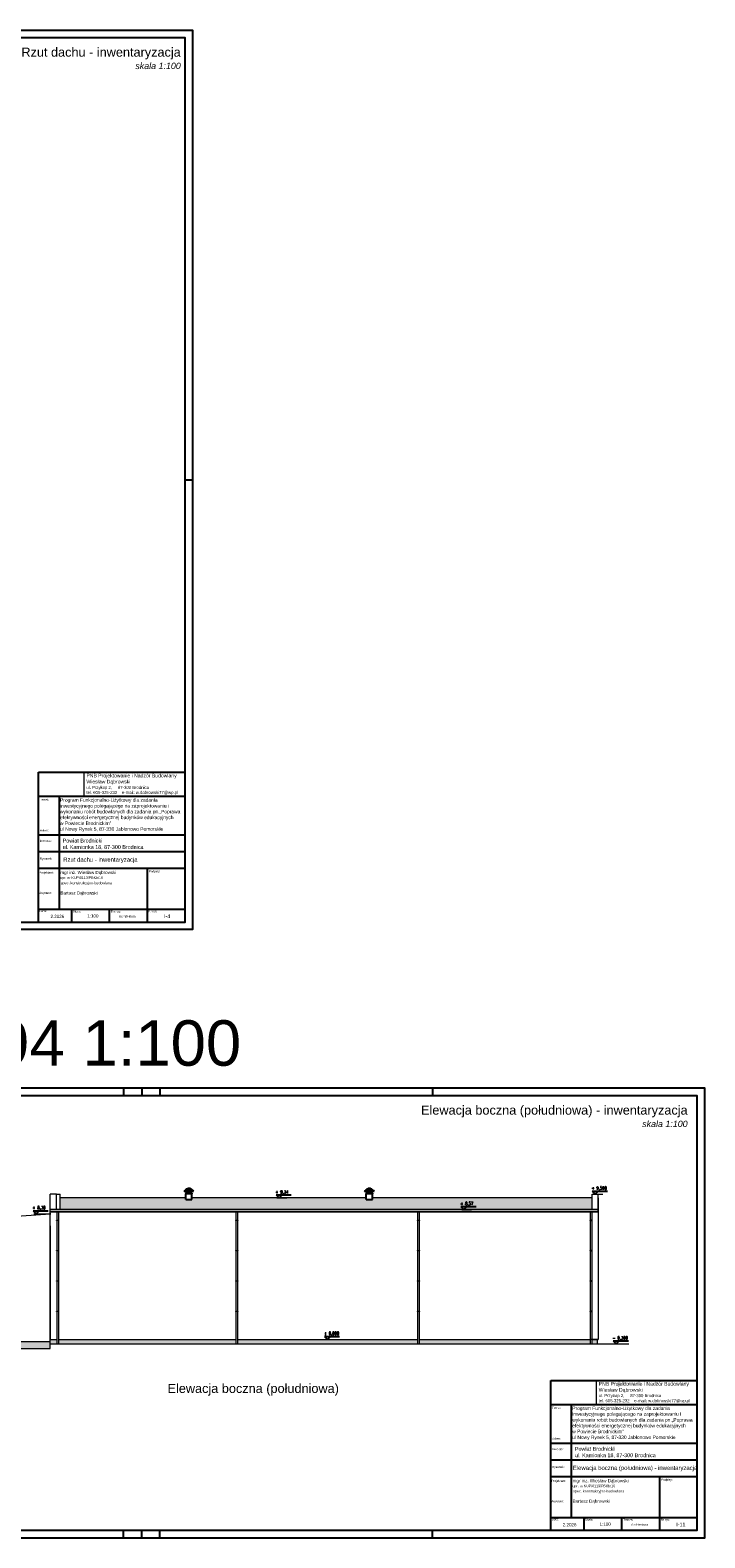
# Model space of a CAD drawing. Header units: millimetres. Extents: x 64838 to 107664, y -36848 to 0.
# Tile 109 of 109: x 103207 to 107664, y -36848 to -26891. Entities that reach past the tile are written whole.
import ezdxf
from ezdxf.enums import TextEntityAlignment as Align

# ---------------------------------------------------------------- set-up
doc = ezdxf.new("R2010")
doc.units = ezdxf.units.MM
doc.layers.add('-TABELKA', color=2, linetype='Continuous')
doc.layers.add('e-cad_opisy', color=7, linetype='Continuous')
for name, color, linetype, lineweight in [('OPIS', 7, 'Continuous', 5), ('opisy', 235, 'Continuous', 0), ('wymiar', 1, 'Continuous', 9)]:
    doc.layers.add(name, color=color, linetype=linetype, lineweight=lineweight)
doc.styles.add('ARIAL', font='arial.ttf')
doc.styles.add('e-cad_1', font='simplex.shx', dxfattribs={"width": 0.8})
doc.styles.get("Standard").update_dxf_attribs({"font": 'arial.ttf'})
picture_1 = doc.add_image_def('image1.jpg', size_in_pixel=(163, 86))

# ---------------------------------------------------------------- blocks, each defined once
blk = doc.blocks.new('A1_poziom')
at = {"ltscale": 0.8}
for p, q in [((210, 589), (210, 594)), ((345.5, 589), (345.5, 594)), ((481, 589), (481, 594)), ((661, 589), (661, 594)), ((210, 0), (210, 5)), ((345.5, 0), (345.5, 5)), ((481, 0), (481, 5)), ((661, 0), (661, 5))]:
    blk.add_line(p, q, dxfattribs=at)
for points in [[(0, 0), (0, 297), (25, 297), (25, 594), (841, 594), (841, 0)], [(30, 5), (836, 5), (836, 589), (30, 589)]]:
    blk.add_lwpolyline(points, close=True)
blk.add_lwpolyline([(836, 297), (841, 297)])
blk = doc.blocks.new('e-cad_kota_3')
blk.add_line((-2, 2), (8, 2))
blk.add_lwpolyline([(-2, 2), (0, 0), (2, 2)])
at = {"style": 'e-cad_1', "width": 0.8}
blk.add_attdef('ZNAK', text='', height=2, dxfattribs=at).set_placement((-0.5, 3), align=Align.RIGHT)
blk.add_attdef('RZEDNA', (0.8, 3), '', height=2, dxfattribs=at)

msp = doc.modelspace()

# ---------------------------------------------------------------- hatches: boundary and pattern name
at = {"layer": 'OPIS', "ltscale": 4}
h = msp.add_hatch(dxfattribs=at)
h.set_pattern_fill('AR-SAND', color=254, scale=0.1)
h.paths.add_polyline_path([(103405.65, -34679.81), (103405.65, -34603.21), (104235.12, -34603.21), (104235.11, -34614.24), (104275.04, -34614.24), (104275.05, -34603.21), (104851.15, -34603.21), (105427.24, -34603.21), (105427.23, -34614.24), (105467.16, -34614.24), (105467.17, -34603.21), (106919.65, -34603.21), (106919.65, -34679.81), (106072.29, -34679.81), (106092.29, -34659.81), (106052.29, -34659.81), (106072.29, -34679.81)])
h.paths.add_polyline_path([(106074.34, -34620.05), (106074.34, -34655.76), (106135.01, -34655.76), (106135.01, -34620.05)], flags=24)
h.paths.add_polyline_path([(106063.01, -34648.38), (106063.01, -34674.09), (106085.29, -34674.09), (106085.29, -34648.38)], flags=24)
at = {"layer": 'OPIS', "linetype": 'Continuous', "lineweight": 13}
h = msp.add_hatch(dxfattribs=at)
h.set_pattern_fill('AR-BRSTD', color=9, scale=0.1)
h.paths.add_polyline_path([(103339.65, -35597.13), (103339.65, -35552.13), (102499.65, -35552.13), (102499.65, -35597.13)])
h.paths.add_polyline_path([(105765.32, -35567.13), (105765.32, -35537.13), (104577.09, -35537.13), (104577.08, -35567.13)])
h.paths.add_polyline_path([(104565.32, -35567.13), (104565.32, -35537.13), (103393.91, -35537.13), (103393.91, -35567.13)])
h.paths.add_polyline_path([(106905.38, -35567.13), (106905.38, -35537.13), (105777.09, -35537.13), (105777.08, -35567.13)])
h.paths.add_polyline_path([(103382.15, -35567.13), (103382.15, -35537.13), (103339.65, -35537.13), (103339.65, -35567.13)])
h.paths.add_polyline_path([(106952.65, -35567.13), (106952.65, -35537.13), (106917.15, -35537.13), (106917.15, -35567.13)])

# ---------------------------------------------------------------- linework, layer by layer
at = {"layer": '-TABELKA', "color": 7}
for p, q in [((103261.92, -32781.02), (103261.92, -31791.54)), ((103261.92, -31791.54), (104229.55, -31791.54)), ((103261.92, -31949.93), (104229.55, -31949.93)), ((103261.92, -31949.93), (104229.55, -31949.93)), ((103399.47, -32695.98), (103399.47, -31949.93)), ((103261.92, -32205.72), (104229.55, -32205.72)), ((103261.92, -32315.85), (104229.55, -32315.85)), ((103261.92, -32425.85), (104229.55, -32425.85)), ((103979.55, -32425.85), (103979.55, -32781.02)), ((103261.92, -32695.98), (104229.55, -32695.98)), ((103479.55, -32695.98), (103479.55, -32781.02)), ((103729.55, -32695.98), (103729.55, -32781.02)), ((103261.92, -32781.02), (104229.55, -32781.02)), ((106646.02, -36797.82), (106646.02, -35808.34)), ((106646.02, -35808.34), (107613.65, -35808.34)), ((106646.02, -35966.73), (107613.65, -35966.73)), ((106646.02, -35966.73), (107613.65, -35966.73)), ((106783.57, -36712.78), (106783.57, -35966.73)), ((106646.02, -36222.52), (107613.65, -36222.52)), ((106646.02, -36332.65), (107613.65, -36332.65)), ((106646.02, -36442.65), (107613.65, -36442.65)), ((107363.65, -36442.65), (107363.65, -36797.82)), ((106646.02, -36712.78), (107613.65, -36712.78)), ((106863.65, -36712.78), (106863.65, -36797.82)), ((107113.65, -36712.78), (107113.65, -36797.82)), ((106646.02, -36797.82), (107613.65, -36797.82))]:
    msp.add_line(p, q, dxfattribs=at)
for p, q in [((104238.02, -34545.96), (104231.31, -34551.78)), ((104238.66, -34545.51), (104238.65, -34545.52)), ((104271.54, -34545.55), (104238.65, -34545.52)), ((104272.16, -34545.99), (104278.86, -34551.83)), ((105430.14, -34545.96), (105423.43, -34551.78)), ((105430.78, -34545.51), (105430.77, -34545.52)), ((105463.66, -34545.55), (105430.77, -34545.52)), ((105464.28, -34545.99), (105470.98, -34551.83)), ((104223.5, -34560.63), (104227.98, -34554.25)), ((104286.66, -34560.69), (104223.5, -34560.63)), ((104281.5, -34553.54), (104228.68, -34553.48)), ((104234.36, -34560.74), (104234.45, -34560.69)), ((104236.58, -34564.59), (104234.36, -34560.74)), ((104234.45, -34560.69), (104234.54, -34560.64)), ((104241.08, -34572.2), (104234.45, -34560.69)), ((104236.67, -34564.54), (104234.45, -34560.69)), ((104235.11, -34614.24), (104235.13, -34575.26)), ((104235.11, -34614.24), (104275.04, -34614.24)), ((104235.13, -34572.2), (104235.12, -34575.26)), ((104275, -34575.3), (104235.12, -34575.26)), ((104275, -34575.3), (104235.12, -34575.26)), ((104275.01, -34572.24), (104235.13, -34572.2)), ((104238.2, -34571.32), (104238.19, -34575.97)), ((104266.58, -34560.67), (104243.58, -34560.65)), ((104269.05, -34572.23), (104275.71, -34560.73)), ((104271.94, -34571.35), (104271.94, -34576.01)), ((104275.01, -34572.24), (104275, -34575.3)), ((104275.04, -34614.24), (104275.08, -34575.3)), ((104275.71, -34560.73), (104275.62, -34560.68)), ((104286.66, -34560.69), (104282.2, -34554.3)), ((105415.62, -34560.63), (105420.1, -34554.25)), ((105478.78, -34560.69), (105415.62, -34560.63)), ((105473.62, -34553.54), (105420.8, -34553.48)), ((105426.48, -34560.74), (105426.57, -34560.69)), ((105428.7, -34564.59), (105426.48, -34560.74)), ((105426.57, -34560.69), (105426.66, -34560.64)), ((105433.2, -34572.2), (105426.57, -34560.69)), ((105428.79, -34564.54), (105426.57, -34560.69)), ((105427.23, -34614.24), (105427.24, -34575.26)), ((105427.23, -34614.24), (105467.16, -34614.24)), ((105427.25, -34572.2), (105427.24, -34575.26)), ((105467.12, -34575.3), (105427.24, -34575.26)), ((105467.12, -34575.3), (105427.24, -34575.26)), ((105467.13, -34572.24), (105427.25, -34572.2)), ((105430.32, -34571.32), (105430.31, -34575.97)), ((105458.7, -34560.67), (105435.7, -34560.65)), ((105461.17, -34572.23), (105467.83, -34560.73)), ((105464.06, -34571.35), (105464.06, -34576.01)), ((105467.13, -34572.24), (105467.12, -34575.3)), ((105467.16, -34614.24), (105467.2, -34575.3)), ((105467.83, -34560.73), (105467.74, -34560.68)), ((105478.78, -34560.69), (105474.32, -34554.3))]:
    msp.add_line(p, q)
for centre, radius, start, end in [((104240.64, -34548.97), 3.99, 108.970566, 130.933202), ((104237.32, -34538.78), 6.73, 287.452261, 301.351801), ((104255.09, -34568.32), 27.75, 58.939612, 120.944724), ((104273.35, -34538.01), 7.64, 238.939612, 250.91377), ((104269.55, -34549), 3.99, 48.951134, 70.91377), ((105432.76, -34548.97), 3.99, 108.970566, 130.933202), ((105429.44, -34538.78), 6.73, 287.452261, 301.351801), ((105447.21, -34568.32), 27.75, 58.939612, 120.944724), ((105465.47, -34538.01), 7.64, 238.939612, 250.91377), ((105461.67, -34549), 3.99, 48.951134, 70.91377), ((104231.24, -34556.54), 3.99, 115.091502, 144.942168), ((104226.31, -34546.01), 7.64, 295.091502, 310.933202), ((104283.88, -34546.06), 7.64, 228.951134, 244.792835), ((104278.93, -34556.58), 3.99, 34.942168, 64.792835), ((105423.36, -34556.54), 3.99, 115.091502, 144.942168), ((105418.43, -34546.01), 7.64, 295.091502, 310.933202), ((105476, -34546.06), 7.64, 228.951134, 244.792835), ((105471.05, -34556.58), 3.99, 34.942168, 64.792835)]:
    msp.add_arc(centre, radius, start, end)
at = {"layer": 'e-cad_opisy', "ltscale": 4}
for points in [[(101723.65, -36847.82), (107663.65, -36847.82), (107663.65, -33877.82), (101973.65, -33877.82), (101973.65, -33877.82), (101723.65, -33877.82), (101723.65, -36847.82)], [(102023.65, -36797.82), (107613.65, -36797.82), (107613.65, -33927.82), (102023.65, -33927.82), (102023.65, -36797.82)], [(103823.65, -33877.82), (103823.65, -33927.82)], [(103943.65, -33877.82), (103943.65, -33927.82)], [(104063.65, -33877.82), (104063.65, -33927.82)], [(105863.65, -33877.82), (105863.65, -33927.82)], [(103823.65, -36847.82), (103823.65, -36797.82)], [(103943.65, -36847.82), (103943.65, -36797.82)], [(104063.65, -36847.82), (104063.65, -36797.82)], [(105863.65, -36847.82), (105863.65, -36797.82)]]:
    msp.add_lwpolyline(points, dxfattribs=at)
at = {"layer": 'OPIS'}
for p, q in [((103339.65, -35597.13), (103339.65, -34578.15)), ((103339.65, -34697.88), (103339.65, -34578.15)), ((103379.65, -34578.15), (103339.65, -34578.15)), ((103379.65, -34679.81), (103379.65, -34578.15)), ((103379.65, -34578.15), (103405.65, -34578.15)), ((103405.65, -34679.81), (103405.65, -34578.15)), ((104235.12, -34603.21), (103405.65, -34603.21)), ((105427.24, -34603.21), (104275.05, -34603.21)), ((104836.15, -34603.21), (104901.15, -34603.21)), ((106919.65, -34603.21), (105467.17, -34603.21)), ((106919.65, -34578.15), (106959.65, -34578.15)), ((106919.65, -34679.81), (106919.65, -34578.15)), ((106924.65, -34578.15), (106989.65, -34578.15)), ((106959.65, -34697.88), (106959.65, -34578.15)), ((106959.65, -34603.08), (106959.65, -35537.13)), ((102499.65, -34766.06), (103339.65, -34707.26)), ((103231.47, -34707.26), (103339.65, -34707.26)), ((106959.65, -34679.81), (103339.65, -34679.81)), ((106959.65, -34692.12), (103339.65, -34692.12)), ((106959.65, -34697.85), (103339.65, -34697.85)), ((103339.65, -34703.47), (103339.65, -34713.47)), ((103339.65, -34703.47), (103339.65, -34713.47)), ((103339.65, -35554.58), (103339.65, -34705.86)), ((103339.65, -35537.13), (103339.65, -34713.47)), ((103382.15, -34697.85), (103382.15, -34722.65)), ((103382.15, -34722.65), (103382.15, -35567.13)), ((103394.11, -34728.5), (103393.91, -35567.13)), ((103394.13, -34697.85), (103394.12, -34728.49)), ((104565.32, -34697.85), (104565.32, -34722.65)), ((104565.32, -34722.65), (104565.32, -35567.13)), ((104577.28, -34728.5), (104577.08, -35567.13)), ((104577.3, -34697.85), (104577.29, -34728.49)), ((105765.32, -34697.85), (105765.32, -34722.65)), ((105765.32, -34722.65), (105765.32, -35567.13)), ((105777.28, -34728.5), (105777.08, -35567.13)), ((105777.3, -34697.85), (105777.29, -34728.49)), ((106057.29, -34679.81), (106122.29, -34679.81)), ((106905.16, -34697.85), (106905.17, -34728.49)), ((106905.18, -34728.5), (106905.38, -35567.13)), ((106917.15, -34697.85), (106917.15, -34722.65)), ((106917.15, -34722.65), (106917.15, -35567.13)), ((106959.65, -34703.47), (106959.65, -34713.47)), ((103339.65, -34788.23), (103339.65, -35537.13)), ((103339.65, -35537.13), (103382.15, -35537.13)), ((103393.91, -35537.13), (104565.32, -35537.13)), ((104577.09, -35537.13), (105765.32, -35537.13)), ((105156.2, -35537.13), (105221.2, -35537.13)), ((105777.09, -35537.13), (106905.38, -35537.13)), ((106959.65, -35537.13), (106909.65, -35537.13)), ((106917.15, -35537.13), (106959.65, -35537.13)), ((106952.65, -35537.13), (106952.65, -35567.13)), ((102264.91, -35597.13), (103339.65, -35597.13)), ((102499.65, -35552.13), (103339.65, -35552.13)), ((103339.65, -35567.13), (107162.55, -35567.13)), ((107063.5, -35567.13), (107128.5, -35567.13))]:
    msp.add_line(p, q, dxfattribs=at)
for points in [[(103381.65, -34749.94), (103394.65, -34749.94), (103394.65, -34751.94), (103381.65, -34751.94)], [(104564.82, -34749.94), (104577.82, -34749.94), (104577.82, -34751.94), (104564.82, -34751.94)], [(105764.82, -34749.94), (105777.82, -34749.94), (105777.82, -34751.94), (105764.82, -34751.94)], [(106917.65, -34749.94), (106904.65, -34749.94), (106904.65, -34751.94), (106917.65, -34751.94)], [(103381.65, -34949.94), (103394.65, -34949.94), (103394.65, -34951.94), (103381.65, -34951.94)], [(104564.82, -34949.94), (104577.82, -34949.94), (104577.82, -34951.94), (104564.82, -34951.94)], [(105764.82, -34949.94), (105777.82, -34949.94), (105777.82, -34951.94), (105764.82, -34951.94)], [(106917.65, -34949.94), (106904.65, -34949.94), (106904.65, -34951.94), (106917.65, -34951.94)], [(103381.65, -35149.94), (103394.65, -35149.94), (103394.65, -35151.94), (103381.65, -35151.94)], [(104564.82, -35149.94), (104577.82, -35149.94), (104577.82, -35151.94), (104564.82, -35151.94)], [(105764.82, -35149.94), (105777.82, -35149.94), (105777.82, -35151.94), (105764.82, -35151.94)], [(106917.65, -35149.94), (106904.65, -35149.94), (106904.65, -35151.94), (106917.65, -35151.94)], [(103381.65, -35349.94), (103394.65, -35349.94), (103394.65, -35351.94), (103381.65, -35351.94)], [(104564.82, -35349.94), (104577.82, -35349.94), (104577.82, -35351.94), (104564.82, -35351.94)], [(105764.82, -35349.94), (105777.82, -35349.94), (105777.82, -35351.94), (105764.82, -35351.94)], [(106917.65, -35349.94), (106904.65, -35349.94), (106904.65, -35351.94), (106917.65, -35351.94)]]:
    msp.add_lwpolyline(points, close=True, dxfattribs=at)
at = {"layer": 'opisy', "color": 7}
for p, q in [((104229.55, -31791.54), (104229.55, -32781.02)), ((107613.65, -35808.34), (107613.65, -36797.82))]:
    msp.add_line(p, q, dxfattribs=at)

# ---------------------------------------------------------------- block references
at = {"layer": 'e-cad_opisy', "ltscale": 4, "xscale": 10, "yscale": 10, "zscale": 10}
msp.add_blockref('A1_poziom', (95869.55, -32831.02), dxfattribs=at)
for p, values in [((106939.65, -34578.15), {'RZEDNA': '9,590', 'ZNAK': '+'}), ((104851.15, -34603.21), {'RZEDNA': '9,34', 'ZNAK': '+'}), ((106072.29, -34679.81), {'RZEDNA': '8,57', 'ZNAK': '+'}), ((103246.47, -34707.26), {'RZEDNA': '8,30', 'ZNAK': '+'}), ((105171.2, -35537.13), {'RZEDNA': '0,000', 'ZNAK': '%%p'}), ((107078.5, -35567.13), {'RZEDNA': '0,300', 'ZNAK': '-'})]:
    msp.add_blockref('e-cad_kota_3', p, dxfattribs=at).add_auto_attribs(values)

# ---------------------------------------------------------------- texts
at = {"layer": '-TABELKA', "color": 0, "style": 'ARIAL'}
for p in [(103408.59, -32531.36), (106792.69, -36548.16)]:
    msp.add_text('spec. konstrukcyjno-budowlana', height=17.4131, dxfattribs=at).set_placement(p)
at = {"layer": '-TABELKA', "color": 7}
for p in [(103793.01, -32751.14), (107177.11, -36767.95)]:
    msp.add_text('Architektura', height=14.8407, dxfattribs=at).set_placement(p)
at = {"layer": 'OPIS', "color": 0, "style": 'ARIAL'}
for s, height, p in [('mgr inż. Wiesław Dąbrowski', 21.1406, (103406.55, -32464.14)), ('upr. nr KUP/0113/PBKb/16', 16.9125, (103404.96, -32496.38)), ('Bartosz Dąbrowski', 21.1406, (103406.55, -32599.53)), ('upr. nr KUP/0113/PBKb/16', 16.9125, (106789.06, -36513.19)), ('mgr inż. Wiesław Dąbrowski', 21.1406, (106790.65, -36480.94)), ('Bartosz Dąbrowski', 21.1406, (106790.65, -36616.33))]:
    msp.add_text(s, height=height, dxfattribs=at).set_placement(p)
at = {"layer": 'OPIS', "char_height": 60, "attachment_point": 5}
for s, insert, width in [('\\pxqr;{\\C7;Rzut dachu - inwentaryzacja\\P\\fArial|b0|i1|c238|p34;\\H0.7x;skala 1:100}', (103479.7, -27077.4, 0), 1443.7083), ('\\pxqr;{\\C7;Elewacja boczna (południowa) - inwentaryzacja\\P\\fArial|b0|i1|c238|p34;\\H0.7x;skala 1:100}', (106666.5, -34064.2, 0), 1766.6729), ('\\pxqr;{\\C7;Elewacja boczna (południowa)}', (104383.45, -35869.99, 0), 1725.4571)]:
    msp.add_mtext(s, dxfattribs=dict(at, insert=insert, width=width))
at = {"layer": 'OPIS', "insert": (103214.23, -33582.02), "char_height": 300, "width": 2789.4033, "attachment_point": 5, "line_spacing_factor": 0.857143}
msp.add_mtext('{\\fArial|b0|i0|c0|p34;297x594 1:100}', dxfattribs=at)
at = {"layer": 'opisy', "color": 7}
for s, height, p in [('Temat:', 14.094, (103270.12, -31979.63)), ('Adres:', 14.094, (103271.02, -32182.91)), ('Inwestor:', 14.094, (103270.12, -32251.9)), ('Rysunek:', 14.094, (103270.12, -32369.65)), ('Projektant', 14.094, (103266.89, -32461.88)), ('Podpisy:', 14.094, (103991.17, -32453.48)), ('Data:', 14.094, (103268.22, -32715.43)), ('2.2026', 21.141, (103341.31, -32754.4)), ('Skala:', 14.094, (103488.55, -32718.05)), ('Branża:', 14.094, (103738.55, -32718.05)), ('Nr rys:', 14.094, (103988.55, -32717.44)), ('Temat:', 14.094, (106654.22, -35996.43)), ('Adres:', 14.094, (106655.12, -36199.71)), ('Inwestor:', 14.094, (106654.22, -36268.7)), ('Rysunek:', 14.094, (106654.22, -36386.45)), ('Projektant', 14.094, (106650.99, -36478.68)), ('Podpisy:', 14.094, (107375.27, -36470.28)), ('Data:', 14.094, (106652.33, -36732.23)), ('Skala:', 14.094, (106872.66, -36734.85)), ('Branża:', 14.094, (107122.66, -36734.85)), ('Nr rys:', 14.094, (107372.66, -36734.24)), ('2.2026', 21.141, (106725.41, -36771.2))]:
    msp.add_text(s, height=height, dxfattribs=at).set_placement(p)
at = {"layer": 'opisy', "color": 7, "style": 'ARIAL'}
for s, height, p in [('Projektant:', 14.0937, (103266.89, -32461.88)), ('Asystent:', 14.094, (103266.89, -32595.49)), ('Projektant:', 14.0937, (106650.99, -36478.68)), ('Asystent:', 14.094, (106650.99, -36612.29))]:
    msp.add_text(s, height=height, dxfattribs=at).set_placement(p)
at = {"layer": 'opisy', "color": 7, "char_height": 25.3687, "width": 967.6343, "attachment_point": 1}
for insert in [(103578.33, -31801.74), (106962.43, -35818.54)]:
    msp.add_mtext('{\\H0.946x;PNB Projektowanie i Nadzór Budowlany\\PWiesław Dąbrowski\\P\\H0.8334x;ul. Przykop 2,     87-300 Brodnica\\Ptel. 605-325-232    e-mail: w.dabrowski77@wp.pl}', dxfattribs=dict(at, insert=insert))
at = {"layer": 'opisy', "color": 1, "attachment_point": 1}
for s, insert, char_height in [('{\\H0.958333x;\\C0;Program Funkcjonalno-Użytkowy dla zadania\\Pinwestycyjnego polegającego na zaprojektowaniu i\\Pwykonaniu robót budowlanych dla zadania pn.„Poprawa\\Pefektywności energetycznej budynków edukacyjnych\\Pw Powiecie Brodnickim” \\P\\A1;\\fArial|b0|i0|c0|p34;ul Nowy Rynek 5, 87-330 Jabłonowo Pomorskie}', (103403.72, -31963.63), 24), ('{\\C0;Powiat Brodnicki\\Pul. Kamionka 18, 87-300 Brodnica}', (103421.57, -32230.56), 25.3687), ('{\\C0;Rzut dachu - inwentaryzacja}', (103425.13, -32354.83), 28), ('{\\C0;1:100}', (103584.25, -32729.94), 21), ('{\\C0;I-4}', (104091.05, -32729.94), 25), ('{\\H0.958333x;\\C0;Program Funkcjonalno-Użytkowy dla zadania\\Pinwestycyjnego polegającego na zaprojektowaniu i\\Pwykonaniu robót budowlanych dla zadania pn.„Poprawa\\Pefektywności energetycznej budynków edukacyjnych\\Pw Powiecie Brodnickim” \\P\\A1;\\fArial|b0|i0|c0|p34;ul Nowy Rynek 5, 87-330 Jabłonowo Pomorskie}', (106787.82, -35980.43), 24), ('{\\C0;Powiat Brodnicki\\Pul. Kamionka 18, 87-300 Brodnica}', (106805.67, -36247.36), 25.3687), ('{\\C0;Elewacja boczna (południowa) - inwentaryzacja}', (106791.62, -36371.63), 28), ('{\\C0;1:100}', (106968.35, -36746.74), 21), ('{\\C0;I-11}', (107475.15, -36746.74), 25)]:
    msp.add_mtext(s, dxfattribs=dict(at, insert=insert, char_height=char_height))

# ---------------------------------------------------------------- pictures from other files: only their frames are drawn
at = {"layer": 'wymiar', "color": 7, "ltscale": 1.8}
image = msp.add_image(picture_1, insert=(103261.92, -31949.93), size_in_units=(300.19, 158.38), dxfattribs=at)
image.dxf.flags = 7
image = msp.add_image(picture_1, insert=(106646.02, -35966.73), size_in_units=(300.19, 158.38), dxfattribs=at)
image.dxf.flags = 7

doc.saveas('drawing.dxf')
